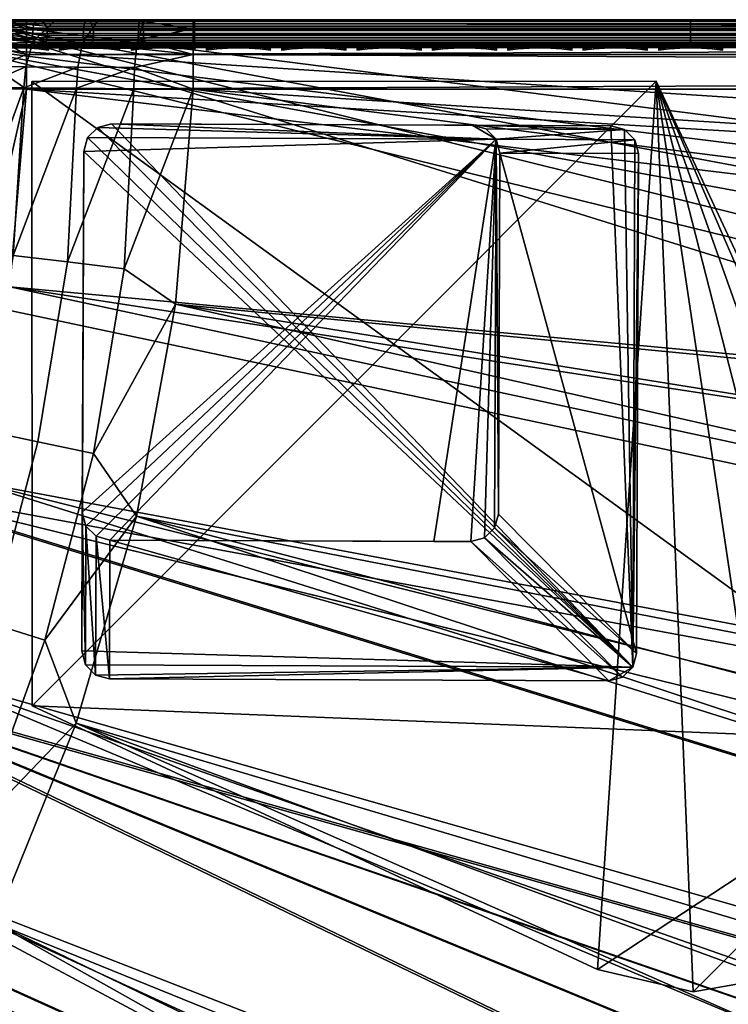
# Model space of a CAD drawing. Header units: inches. Extents: x -6.6 to 28, y -34.7 to 0.
# Tile 70 of 118: x 0.5 to 3, y -3.5 to 0. Entities that reach past the tile are written whole.
import ezdxf

# ---------------------------------------------------------------- set-up
doc = ezdxf.new("R2010")
doc.units = ezdxf.units.IN
doc.header["$LTSCALE"] = 0.03937
doc.header["$MEASUREMENT"] = 0
for name, color, linetype in [('A-FURN-3-ST', 151, 'Continuous'), ('A-FURN-3-ST-LGHW', 32, 'Continuous'), ('A-FURN-3-ST-SEAM', 250, 'Continuous'), ('A-FURN-3-STITCH', 15, 'Continuous')]:
    doc.layers.add(name, color=color, linetype=linetype)
doc.layers.add('A-FURN-3-ST-LG', color=7, linetype='Continuous', true_color=0x989898)
doc.layers.add('A-FURN-3-ST-LM', color=7, linetype='Continuous', true_color=0xffbd7a)

msp = doc.modelspace()

# ---------------------------------------------------------------- meshes
at = {"layer": 'A-FURN-3-ST'}
mesh = msp.add_polyface(dxfattribs=at)
corners = [(25.4519, -12.8555, 17.3055), (25.7576, -12.0646, 17.3055), (25.6619, -12.029, 17.5024), (25.3571, -12.8175, 17.5024), (25.528, -11.9791, 17.6781), (25.2245, -12.7644, 17.6781), (25.3632, -11.9178, 17.8209), (25.0613, -12.699, 17.8209), (25.1786, -11.849, 17.9228), (24.8785, -12.6257, 17.9228), (24.9868, -11.7776, 17.9817), (24.6885, -12.5496, 17.9817), (24.9001, -11.4336, 18), (25.2647, -11.0027, 17.9817), (25.4185, -9.8873, 18), (25.5222, -10.2256, 17.9817), (25.7595, -9.4471, 17.9817), (25.7173, -10.2876, 17.9228), (25.9559, -9.5044, 17.9228), (25.9457, -11.2375, 17.5024), (25.8106, -11.1909, 17.6781), (25.6444, -11.1336, 17.8209), (25.4582, -11.0694, 17.9228), (25.4785, -12.997, 16.9008), (26.0555, -11.4685, 16.9008), (25.8128, -12.0852, 17.1009), (25.8612, -8.3176, 18), (24.3071, -12.9529, 18), (25.9049, -10.3473, 17.8209), (25.4887, -12.8702, 5.2891), (25.4361, -12.8491, 5.1956), (25.7416, -12.0587, 5.1956), (25.7947, -12.0784, 5.2891), (25.3676, -12.8216, 5.1182), (25.6724, -12.0329, 5.1182), (25.2269, -12.7653, 5.0303), (25.5304, -11.98, 5.0303), (25.813, -11.1917, 5.0303), (25.9563, -11.2412, 5.1182), (25.0228, -12.8135, 5), (25.5916, -11.3069, 5), (26.0638, -11.4714, 5.5004), (25.4866, -13.0002, 5.5004), (25.8276, -12.0907, 5.3932), (22.8998, -17.1495, 5), (-0.4975, -3.6411, 5), (23.6754, -15.7381, 5), (-0.1646, -3.0096, 5), (24.3836, -14.2917, 5), (0.1037, -2.348, 5), (26.0888, -9.7751, 5), (0.3045, -1.663, 5), (26.5132, -8.2215, 5), (26.8639, -6.6497, 5), (0.4359, -0.9613, 5), (27.1401, -5.0631, 5), (27.3412, -3.4653, 5), (0.4965, -0.25, 5), (27.4668, -1.8597, 5), (27.5166, -0.25, 5), (27.5166, -0.125, 5.0335), (0.4965, -0.125, 5.0335), (27.5166, -0.0335, 5.125), (0.4965, -0.0335, 5.125), (27.5166, 0, 5.25), (26.9078, 0, 17.75), (1.0969, 0, 17.75), (26.9078, -0.0335, 17.875), (1.0969, -0.0335, 17.875), (26.9078, -0.125, 17.9665), (1.0969, -0.125, 17.9665), (26.9078, -0.25, 18), (1.0969, -0.25, 18), (0.4965, 0, 5.25), (27.7666, 0, 5.5002), (0.2464, 0, 5.5), (27.7578, 0, 16.9007), (0.2464, 0, 16.9), (0.0221, -3.9411, 18), (22.0958, -17.3131, 18), (22.9033, -15.8961, 18), (0.3836, -3.2537, 18), (23.641, -14.4416, 18), (0.6744, -2.5335, 18), (0.8916, -1.7878, 18), (26.227, -6.7283, 18), (1.0329, -1.024, 18), (26.5152, -5.1231, 18), (26.725, -3.5057, 18), (26.856, -1.8801, 18)]
mesh.append_faces([[corners[k] for k in face] for face in [(0, 1, 2, 3), (3, 2, 4, 5), (5, 4, 6, 7), (7, 6, 8, 9), (9, 8, 10, 11), (11, 10, 12), (12, 10, 13), (12, 13, 14), (14, 13, 15), (14, 15, 16), (16, 15, 17, 18), (2, 19, 20, 4), (4, 20, 21, 6), (6, 21, 22, 8), (8, 22, 13, 10), (23, 24, 25), (16, 26, 14), (12, 27, 11), (22, 21, 28, 17), (17, 15, 13, 22), (29, 30, 31, 32), (30, 33, 34, 31), (33, 35, 36, 34), (34, 36, 37, 38), (39, 40, 36), (36, 40, 37), (41, 42, 43), (44, 45, 46), (46, 47, 48), (48, 47, 39), (39, 49, 40), (40, 49, 50), (50, 51, 52), (52, 51, 53), (53, 54, 55), (55, 54, 56), (56, 57, 58), (58, 57, 59), (59, 57, 60), (60, 61, 62), (62, 63, 64), (65, 66, 67), (67, 68, 69), (69, 68, 70), (69, 70, 71), (71, 70, 72), (73, 74, 64), (75, 76, 74), (77, 65, 76), (78, 79, 80), (81, 80, 82), (81, 82, 27), (83, 27, 12), (83, 12, 14), (84, 14, 26), (84, 26, 85), (86, 85, 87), (86, 87, 88), (72, 88, 89), (72, 89, 71)]])
mesh = msp.add_polyface(dxfattribs=at)
corners = [(27.5166, -0.0335, 5.125), (0.4965, -0.125, 5.0335), (0.4965, -0.0335, 5.125), (27.5166, 0, 5.25), (0.4965, 0, 5.25), (0.4008, 0, 5.269), (0.4239, -0.0062, 5.2034), (0.3953, -0.0725, 5.0862), (0.389, -0.1031, 5.0607), (0.3807, -0.1718, 5.0265), (0.3197, 0, 5.3232), (0.2469, -0.006, 5.3254), (0.2655, 0, 5.4043), (0.3556, -0.0061, 5.2295), (0.2955, -0.0061, 5.2709), (0.3001, -0.0718, 5.1228), (0.288, -0.1021, 5.0995), (0.1992, -0.1012, 5.161), (0.2164, -0.0711, 5.1807), (0.2234, -0.1005, 17.4836), (0.1937, -0.1677, 17.5035), (0.3285, -0.1686, 17.6683), (0.3537, -0.1011, 17.6432), (0.4931, -0.1697, 17.8036), (0.5128, -0.1017, 17.7741), (0.8916, -0.1033, 17.9322), (0.8847, -0.1721, 17.9667), (1.0969, -0.125, 17.9665), (0.8967, -0.0727, 17.9065), (1.0969, -0.0335, 17.875), (0.9202, -0.0062, 17.788), (1.0969, 0, 17.75), (0.931, 0, 17.7337), (0.7504, -0.0062, 17.7362), (0.7715, 0, 17.6853), (0.5941, -0.0061, 17.6524), (0.6245, 0, 17.6067), (0.4569, -0.0061, 17.5398), (0.4956, 0, 17.5011), (0.3445, -0.006, 17.4026), (0.3899, 0, 17.3723), (0.2609, -0.006, 17.2462), (0.3112, 0, 17.2253), (0.2095, -0.006, 17.0765), (0.2627, 0, 17.0659), (0.2451, -0.0706, 17.4691), (0.3722, -0.071, 17.6246), (0.5273, -0.0715, 17.7523), (0.6943, -0.1025, 17.8718), (0.7044, -0.0721, 17.8476), (0.1506, -0.0703, 17.2919), (26.9078, -0.0335, 17.875), (0.2464, 0, 5.5), (0.2464, 0, 16.9), (27.7578, 0, 16.9007), (27.7666, 0, 5.5002), (26.9078, 0, 17.75)]
mesh.append_faces([[corners[k] for k in face] for face in [(0, 1, 2), (3, 2, 4), (5, 4, 6), (6, 4, 2), (6, 2, 7), (7, 2, 1), (7, 1, 8), (8, 1, 9), (10, 11, 12), (5, 13, 10), (10, 13, 14), (10, 14, 11), (13, 5, 6), (13, 6, 7, 15), (15, 7, 8, 16), (15, 16, 17, 18), (18, 14, 13, 15), (19, 20, 21, 22), (22, 21, 23, 24), (25, 26, 27), (25, 27, 28), (28, 27, 29), (28, 29, 30), (30, 29, 31), (30, 31, 32), (30, 32, 33), (33, 32, 34), (33, 34, 35), (35, 34, 36), (35, 36, 37), (37, 36, 38), (37, 38, 39), (39, 38, 40), (39, 40, 41), (41, 40, 42), (41, 42, 43), (43, 42, 44), (45, 19, 22, 46), (46, 22, 24, 47), (47, 24, 48, 49), (49, 48, 25, 28), (41, 50, 45, 39), (39, 45, 46, 37), (37, 46, 47, 35), (35, 47, 49, 33), (33, 49, 28, 30), (51, 31, 29), (5, 10, 4), (4, 10, 12), (4, 12, 52), (53, 54, 52), (52, 55, 4), (44, 31, 53), (53, 31, 56), (44, 42, 31), (31, 42, 40), (31, 40, 38), (38, 36, 31), (31, 36, 34), (31, 34, 32)]])
mesh = msp.add_polyface(dxfattribs=at)
corners = [(16.9377, -24.7138, 5), (-1.8485, -5.2936, 5), (-1.3437, -4.7888, 5), (20.1867, -21.1428, 5), (-0.8919, -4.2361, 5), (22.0586, -18.5228, 5), (-0.4975, -3.6411, 5), (23.6754, -15.7381, 5), (-0.1646, -3.0096, 5), (25.0228, -12.8135, 5), (0.1037, -2.348, 5), (26.0888, -9.7751, 5), (0.3045, -1.663, 5), (26.8639, -6.6497, 5), (0.4359, -0.9613, 5), (27.3412, -3.4653, 5), (0.4965, -0.25, 5), (27.5166, -0.125, 5.0335), (0.4965, -0.125, 5.0335), (0.389, -0.1031, 5.0607), (0.3807, -0.1718, 5.0265), (0.2717, -0.1702, 5.0681), (0.288, -0.1021, 5.0995), (0.3053, -0.2466, 5.0381), (0.5128, -0.1017, 17.7741), (0.4931, -0.1697, 17.8036), (0.6808, -0.1709, 17.9044), (0.6943, -0.1025, 17.8718), (0.8847, -0.1721, 17.9667), (0.8916, -0.1033, 17.9322), (1.0969, -0.125, 17.9665), (1.0969, -0.25, 18), (0.8823, -0.2484, 17.9789), (0.6759, -0.2468, 17.9162), (0.4858, -0.2452, 17.8146), (0.3189, -0.2438, 17.6779), (0.3285, -0.1686, 17.6683), (0.1822, -0.2426, 17.5112), (0.3202, -2.9009, 17.9816), (0.3836, -3.2537, 18), (0.6744, -2.5335, 18), (0.5622, -2.2337, 17.9816), (0.8916, -1.7878, 18), (0.737, -1.5626, 17.9816), (1.0329, -1.024, 18), (0.8473, -0.8965, 17.9816), (0.644, -0.8722, 17.9228), (0.4483, -0.8487, 17.8207), (0.2737, -0.8278, 17.6778), (0.1313, -2.8221, 17.9228), (0.3666, -2.1731, 17.9228), (0.5367, -1.5202, 17.9228), (0.1785, -2.1147, 17.8207), (0.344, -1.4793, 17.8207), (0.1719, -1.4429, 17.6778), (0.2655, -0.844, 5.0351), (0.1766, -0.8332, 5.0815), (0.3578, -0.8553, 5.0083), (0.2537, -1.4758, 5.0083), (0.1627, -1.4563, 5.0351), (-1.4471, -5.7395, 18), (17.0833, -23.7206, 18), (-0.8979, -5.1903, 18), (19.2743, -21.3055, 18), (-0.4065, -4.5888, 18), (21.2204, -18.6891, 18), (0.0221, -3.9411, 18), (22.9033, -15.8961, 18), (24.3071, -12.9529, 18), (25.4185, -9.8873, 18), (26.227, -6.7283, 18), (26.725, -3.5057, 18)]
mesh.append_faces([[corners[k] for k in face] for face in [(0, 1, 2), (3, 2, 4), (5, 4, 6), (7, 6, 8), (9, 8, 10), (11, 10, 12), (13, 12, 14), (15, 14, 16), (17, 16, 18), (19, 20, 21, 22), (18, 16, 20), (20, 16, 23), (20, 23, 21), (24, 25, 26, 27), (27, 26, 28, 29), (30, 28, 31), (31, 28, 32), (32, 28, 33), (33, 28, 26), (33, 26, 34), (34, 26, 25), (34, 25, 35), (35, 25, 36), (35, 36, 37), (38, 39, 40), (38, 40, 41), (41, 40, 42), (41, 42, 43), (43, 42, 44), (43, 44, 45), (45, 44, 31), (45, 31, 32), (45, 32, 46), (46, 32, 33), (46, 33, 47), (47, 33, 34), (47, 34, 48), (48, 34, 35), (48, 35, 37), (49, 38, 41, 50), (50, 41, 43, 51), (51, 43, 45, 46), (52, 50, 51, 53), (53, 51, 46, 47), (54, 53, 47, 48), (55, 56, 23), (55, 23, 57), (57, 23, 16), (57, 16, 14), (57, 14, 58), (58, 14, 12), (58, 59, 55, 57), (60, 61, 62), (62, 63, 64), (64, 65, 66), (66, 67, 39), (39, 68, 40), (40, 69, 42), (42, 70, 44), (44, 71, 31)]])
at = {"layer": 'A-FURN-3-ST-LG'}
mesh = msp.add_polyface(dxfattribs=at)
corners = [(2.68, -2.3314, 4.7968), (2.7006, -0.4823, 4.7968), (2.6935, -2.2816, 4.7968), (2.6874, -0.4323, 4.7968), (2.6508, -0.3955, 4.7968), (2.6006, -0.382, 4.7968), (0.8024, -0.3748, 4.7968), (0.7524, -0.388, 4.7968), (0.7156, -0.4244, 4.7968), (0.7021, -0.4743, 4.7968), (0.6949, -2.2726, 4.7968), (0.708, -2.3229, 4.7968), (0.7445, -2.3598, 4.7968), (0.7944, -2.3734, 4.7968), (2.5938, -2.3806, 4.7968), (2.6436, -2.3675, 4.7968), (0.7156, -0.4244, 0.0005), (0.7021, -0.4743, 0.0005), (0.7524, -0.388, 0.0005), (0.8024, -0.3748, 0.0005), (0.6969, -1.7729, 0.0005), (0.71, -1.8232, 0.0005), (0.7465, -1.8602, 0.0005), (0.7964, -1.8738, 0.0005), (2.201, -0.4803, 0.0005), (2.1877, -0.4303, 0.0005), (2.1511, -0.3935, 0.0005), (2.1009, -0.38, 0.0005), (2.1958, -1.78, 0.0005), (2.1823, -1.8297, 0.0005), (2.1459, -1.8658, 0.0005), (2.0961, -1.879, 0.0005), (1.9636, -1.8784, 0.0005)]
mesh.append_faces([[corners[k] for k in face] for face in [(17, 9, 16), (9, 8, 16), (19, 18, 6), (18, 7, 6), (9, 17, 10), (17, 20, 10), (10, 20, 11), (20, 21, 11), (11, 21, 12), (21, 22, 12), (12, 22, 13), (22, 23, 13), (1, 24, 3), (24, 25, 3), (3, 25, 4), (25, 26, 4), (5, 4, 27), (4, 26, 27), (27, 19, 5), (19, 6, 5), (28, 24, 2), (24, 1, 2), (28, 2, 29), (2, 0, 29), (29, 0, 30), (0, 15, 30), (30, 15, 31), (15, 14, 31), (31, 14, 23), (14, 13, 23)]])
mesh.append_faces([[corners[k] for k in face] for face in [(31, 32, 25)]], dxfattribs={"vtx0": -1, "vtx1": -1})
mesh.append_faces([[corners[k] for k in face] for face in [(32, 31, 23), (32, 23, 25)]], dxfattribs={"vtx0": -1, "vtx2": -1})
mesh.append_faces([[corners[k] for k in face] for face in [(2, 1, 0), (16, 8, 18), (24, 28, 25), (23, 22, 25)]], dxfattribs={"vtx1": -1})
mesh.append_faces([[corners[k] for k in face] for face in [(1, 3, 0), (3, 4, 0), (4, 5, 0), (5, 6, 0), (6, 7, 0), (7, 8, 0), (8, 9, 0), (9, 10, 0), (10, 11, 0), (11, 12, 0), (12, 13, 0), (13, 14, 0), (28, 29, 25), (29, 30, 25), (22, 21, 25), (21, 20, 25), (20, 17, 25), (17, 16, 25), (16, 18, 25), (18, 19, 25), (19, 27, 25)]], dxfattribs={"vtx1": -1, "vtx2": -1})
mesh.append_faces([[corners[k] for k in face] for face in [(14, 15, 0), (8, 7, 18), (30, 31, 25), (27, 26, 25)]], dxfattribs={"vtx2": -1})
at = {"layer": 'A-FURN-3-ST-LGHW'}
mesh = msp.add_polyface(dxfattribs=at)
corners = [(2.7639, -0.2215, 5.0005), (3.796, -2.6008, 5.0005), (3.7143, -2.2568, 5.0005), (3.7348, -2.9491, 5.0005), (3.5406, -3.2447, 5.0005), (3.2453, -3.4391, 5.0005), (2.897, -3.5007, 5.0005), (2.5528, -3.4194, 5.0005), (0.5166, -2.4711, 5.0005), (0.5154, -0.2226, 5.0005), (3.7143, -2.2568, 4.7507), (3.796, -2.6008, 4.7507), (3.7348, -2.9491, 4.7507), (3.5406, -3.2447, 4.7507), (3.2453, -3.4391, 4.7507), (2.897, -3.5007, 4.7507), (2.5528, -3.4194, 4.7507), (2.7639, -0.2215, 4.7507), (0.5154, -0.2226, 4.7507), (0.5166, -2.4711, 4.7507)]
mesh.append_faces([[corners[k] for k in face] for face in [(1, 10, 2), (1, 11, 10), (3, 11, 1), (3, 12, 11), (4, 12, 3), (4, 13, 12), (5, 13, 4), (5, 14, 13), (6, 14, 5), (6, 15, 14), (16, 6, 7), (16, 15, 6), (19, 7, 8), (19, 16, 7), (0, 10, 17), (0, 2, 10)]])
mesh.append_faces([[corners[k] for k in face] for face in [(0, 1, 2), (11, 17, 10), (18, 8, 9), (17, 9, 0)]], dxfattribs={"vtx0": -1})
mesh.append_faces([[corners[k] for k in face] for face in [(0, 3, 1), (0, 4, 3), (0, 5, 4), (0, 6, 5), (0, 7, 6), (0, 8, 7), (11, 18, 17), (11, 19, 18), (11, 16, 19), (11, 15, 16), (11, 14, 15), (11, 13, 14)]], dxfattribs={"vtx0": -1, "vtx2": -1})
mesh.append_faces([[corners[k] for k in face] for face in [(0, 9, 8), (11, 12, 13), (18, 19, 8), (17, 18, 9)]], dxfattribs={"vtx2": -1})
at = {"layer": 'A-FURN-3-ST-LM'}
mesh = msp.add_polyface(dxfattribs=at)
corners = [(0.2464, -0.1, 18.5), (0.2464, -0.05, 18.4866), (0.173, -0.1192, 18.5), (0.1485, -0.0756, 18.4866), (0.2464, -0.0134, 18.45), (0.2464, 0, 18.4), (0.1306, -0.0437, 18.45), (27.7625, -0.1, 18.5), (27.7625, -0.05, 18.4866), (27.7625, -0.0134, 18.45), (-2.4088, -5.2463, 18.5), (16.0058, -26.0967, 18.5), (-1.8727, -4.7646, 18.5), (19.4594, -22.6431, 18.5), (-1.391, -4.2285, 18.5), (21.4759, -20.0847, 18.5), (-0.9694, -3.6439, 18.5), (23.2425, -17.3478, 18.5), (-0.6126, -3.0177, 18.5), (24.0271, -15.9199, 18.5), (24.7435, -14.4566, 18.5), (-0.3247, -2.3569, 18.5), (25.3901, -12.9612, 18.5), (25.9656, -11.4369, 18.5), (26.4685, -9.8873, 18.5), (-0.1091, -1.6692, 18.5), (26.8978, -8.3156, 18.5), (27.2525, -6.7254, 18.5), (0.0318, -0.9624, 18.5), (27.7625, 0, 18.4), (0.2464, 0, 18), (27.3509, -6.745, 18), (26.9951, -8.3397, 18), (-0.206, -1.6444, 18), (26.5646, -9.916, 18), (-0.4184, -2.322, 18), (26.0602, -11.4701, 18), (25.4831, -12.9988, 18), (24.8346, -14.4986, 18), (-0.702, -2.9729, 18), (24.1161, -15.9661, 18), (23.3293, -17.3981, 18), (-1.0535, -3.5899, 18), (21.5575, -20.143, 18), (-1.4689, -4.1657, 18), (19.5352, -22.7089, 18), (-1.9434, -4.6939, 18), (0.124, -0.032, 18.4)]
mesh.append_faces([[corners[k] for k in face] for face in [(0, 1, 2), (2, 1, 3), (1, 4, 3), (4, 5, 6), (0, 7, 1), (1, 8, 4), (4, 9, 5), (10, 11, 12), (12, 13, 14), (14, 15, 16), (16, 17, 18), (18, 17, 19), (18, 19, 20), (18, 20, 21), (21, 20, 22), (21, 22, 23), (23, 24, 21), (21, 24, 25), (25, 24, 26), (25, 26, 27), (27, 0, 28), (27, 28, 25), (5, 29, 30), (30, 47, 5)]])
mesh.append_faces([[corners[k] for k in face] for face in [(33, 34, 35), (35, 38, 39), (39, 41, 42), (42, 43, 44), (44, 45, 46)]], dxfattribs={"vtx0": -1, "vtx1": -1})
mesh.append_faces([[corners[k] for k in face] for face in [(30, 32, 33)]], dxfattribs={"vtx0": -1, "vtx1": -1, "vtx2": -1})
mesh.append_faces([[corners[k] for k in face] for face in [(35, 34, 36), (35, 36, 37), (39, 38, 40), (39, 40, 41)]], dxfattribs={"vtx0": -1, "vtx2": -1})
mesh.append_faces([[corners[k] for k in face] for face in [(31, 32, 30), (32, 34, 33), (37, 38, 35)]], dxfattribs={"vtx1": -1, "vtx2": -1})
mesh = msp.add_polyface(dxfattribs=at)
corners = [(27.3506, -6.7449, 18.4001), (27.3374, -6.7423, 18.45), (26.9948, -8.3397, 18.4001), (26.9818, -8.3364, 18.45), (26.5643, -9.9159, 18.4001), (26.5514, -9.912, 18.45), (26.0599, -11.47, 18.4001), (26.0473, -11.4656, 18.45), (25.4828, -12.9987, 18.4001), (27.3015, -6.7352, 18.4866), (26.9463, -8.3276, 18.4866), (26.5164, -9.9016, 18.4866), (26.0127, -11.4535, 18.4866), (25.4365, -12.9799, 18.4866), (25.4704, -12.9937, 18.45), (27.5319, -5.1203, 18.5), (27.2525, -6.7254, 18.5), (26.8978, -8.3156, 18.5), (26.4685, -9.8873, 18.5), (25.9656, -11.4369, 18.5), (0.2464, -0.05, 18.4866), (27.7625, -0.1, 18.5), (27.7625, -0.05, 18.4866), (0.2464, -0.0134, 18.45), (27.7625, -0.0134, 18.45), (0.2464, 0, 18.4), (27.7625, 0, 18.4), (27.3509, -6.745, 18), (26.9951, -8.3397, 18), (26.5646, -9.916, 18), (26.0602, -11.4701, 18), (25.4831, -12.9988, 18), (0.2464, -0.1, 18.5), (27.7353, -3.5038, 18.5), (27.8622, -1.8796, 18.5), (0.2464, 0, 18), (27.7628, 0, 18), (27.8351, -3.514, 18), (27.6311, -5.1352, 18)]
mesh.append_faces([[corners[k] for k in face] for face in [(0, 1, 2), (2, 1, 3), (2, 3, 4), (4, 3, 5), (4, 5, 6), (6, 5, 7), (6, 7, 8), (1, 9, 10, 3), (3, 10, 11, 5), (5, 11, 12, 7), (7, 12, 13, 14), (9, 15, 16), (9, 16, 10), (10, 16, 17), (10, 17, 11), (11, 17, 18), (11, 18, 12), (12, 18, 19), (12, 19, 13), (20, 21, 22), (23, 22, 24), (25, 24, 26), (27, 0, 28), (28, 0, 2), (28, 2, 29), (29, 2, 4), (29, 4, 30), (30, 4, 6), (30, 6, 31), (15, 32, 16), (15, 33, 32), (32, 33, 34), (32, 34, 21), (35, 26, 36)]])
mesh.append_faces([[corners[k] for k in face] for face in [(36, 37, 35)]], dxfattribs={"vtx0": -1, "vtx1": -1})
mesh.append_faces([[corners[k] for k in face] for face in [(35, 37, 38), (35, 38, 27)]], dxfattribs={"vtx0": -1, "vtx2": -1})
at = {"layer": 'A-FURN-3-ST-SEAM'}
mesh = msp.add_polyface(dxfattribs=at)
corners = [(0.5646, -0.1, 17.7439), (0.7085, -0.0929, 17.8475), (0.5297, -0.0929, 17.7515), (0.5439, -0.1, 17.7303), (0.413, -0.0966, 17.6505), (0.4168, -0.1, 17.6303), (0.7033, -0.0812, 17.8599), (0.5222, -0.0812, 17.7627), (0.4052, -0.0859, 17.666), (0.3953, -0.0692, 17.6724), (0.5176, -0.0655, 17.7694), (0.3862, -0.0508, 17.6692), (0.5184, -0.0304, 17.7684), (0.377, -0.0274, 17.6531), (0.5237, -0.0155, 17.7603), (0.3726, -0.0102, 17.6287), (0.5318, -0.0051, 17.7483), (0.3726, -0.01, 17.6283), (0.3933, 0, 17.6076), (0.5414, -0.0003, 17.734), (0.5512, -0.0019, 17.7193), (0.7249, -0.0965, 17.8078), (0.5536, -0.0965, 17.7159), (0.4172, -0.0999, 17.6261), (0.4169, -0.1, 17.6295), (0.415, -0.09, 17.5859), (0.562, -0.0872, 17.7033), (0.4276, -0.0647, 17.5733), (0.5683, -0.0734, 17.694), (0.4273, -0.0338, 17.5737), (0.5715, -0.0567, 17.6892), (0.5709, -0.039, 17.69), (0.4142, -0.0091, 17.5868), (0.5668, -0.0228, 17.6961), (0.7007, -0.0304, 17.8662), (0.7044, -0.0155, 17.8573), (0.7002, -0.0655, 17.8674), (0.4039, -0.0571, 17.5472), (0.3955, -0.0376, 17.5403), (0.3868, -0.02, 17.5436), (0.4098, -0.1111, 17.6334), (0.4026, -0.1161, 17.618), (0.4129, -0.1061, 17.6303), (0.4056, -0.1113, 17.615), (0.416, -0.1015, 17.6272), (0.4086, -0.1069, 17.6121), (0.4133, -0.1005, 17.6074), (0.4016, -0.1017, 17.5941), (0.4032, -0.1092, 17.6628), (0.4036, -0.1219, 17.6395), (0.41, -0.0973, 17.6561), (0.4033, -0.0859, 17.6681), (0.3968, -0.108, 17.5988)]
mesh.append_faces([[corners[k] for k in face] for face in [(0, 1, 2), (0, 2, 3), (3, 2, 4), (3, 4, 5), (1, 6, 7, 2), (2, 7, 8), (8, 7, 9), (9, 7, 10), (9, 10, 11), (11, 10, 12), (11, 12, 13), (13, 12, 14), (13, 14, 15), (15, 14, 16), (15, 16, 17), (17, 16, 18), (18, 16, 19), (18, 19, 20), (21, 0, 22), (22, 0, 3), (22, 3, 23), (23, 3, 24), (23, 25, 22), (22, 25, 26), (25, 27, 26), (26, 27, 28), (27, 29, 28), (28, 29, 30), (30, 29, 31), (31, 29, 32), (31, 32, 33), (33, 32, 20), (32, 18, 20), (8, 4, 2), (5, 24, 3), (34, 35, 14, 12), (36, 34, 12, 10), (6, 36, 10, 7), (25, 37, 27), (27, 37, 29), (29, 37, 38), (29, 39, 32), (40, 41, 42), (42, 41, 43), (42, 43, 44), (44, 43, 45), (44, 45, 23), (23, 45, 46), (23, 46, 25), (25, 46, 47), (48, 49, 50), (50, 49, 40), (50, 40, 4), (4, 40, 42), (4, 42, 5), (5, 42, 44), (5, 44, 24), (24, 44, 23), (4, 8, 50), (50, 8, 51), (45, 52, 47, 46)]])
mesh = msp.add_polyface(dxfattribs=at)
corners = [(1.1009, -0.1, 17.9), (2.8885, -0.0929, 17.9255), (1.1009, -0.0929, 17.9255), (0.9158, -0.1, 17.8825), (0.9027, -0.0929, 17.906), (0.9077, -0.1, 17.881), (0.7337, -0.1, 17.8301), (0.7085, -0.0929, 17.8475), (0.7182, -0.1, 17.8239), (0.5646, -0.1, 17.7439), (2.8885, -0.0812, 17.939), (1.1009, -0.0812, 17.939), (0.9001, -0.0812, 17.9192), (0.7033, -0.0812, 17.8599), (0.5512, -0.0019, 17.7193), (0.5414, -0.0003, 17.734), (0.7165, -0.0003, 17.8281), (0.7233, -0.0019, 17.8117), (0.9068, -0.0003, 17.8854), (0.9102, -0.0019, 17.868), (1.1009, -0.0003, 17.9045), (1.1009, -0.0019, 17.8868), (2.8885, -0.0003, 17.9045), (2.8885, -0.0019, 17.8868), (2.8885, -0.1, 17.9), (1.1009, -0.0965, 17.8826), (0.911, -0.0965, 17.8639), (0.7249, -0.0965, 17.8078), (0.5536, -0.0965, 17.7159), (0.562, -0.0872, 17.7033), (0.7307, -0.0872, 17.7939), (0.914, -0.0872, 17.8491), (1.1009, -0.0872, 17.8675), (2.8885, -0.0872, 17.8675), (2.8885, -0.0965, 17.8826), (0.5683, -0.0734, 17.694), (0.735, -0.0734, 17.7835), (0.9161, -0.0734, 17.8381), (1.1009, -0.0734, 17.8563), (2.8885, -0.0734, 17.8563), (0.5715, -0.0567, 17.6892), (0.7372, -0.0567, 17.7781), (0.9173, -0.0567, 17.8324), (1.1009, -0.0567, 17.8505), (2.8885, -0.0567, 17.8505), (0.5668, -0.0228, 17.6961), (0.734, -0.0228, 17.7858), (0.9156, -0.0228, 17.8406), (1.1009, -0.0228, 17.8588), (2.8885, -0.0228, 17.8588), (2.8885, -0.0051, 17.9217), (1.1009, -0.0051, 17.9217), (0.9035, -0.0051, 17.9022), (0.7099, -0.0051, 17.8439), (0.5318, -0.0051, 17.7483), (2.8885, -0.0155, 17.9362), (1.1009, -0.0155, 17.9362), (0.9007, -0.0155, 17.9164), (0.7044, -0.0155, 17.8573), (0.5237, -0.0155, 17.7603), (2.8885, -0.0304, 17.9459), (1.1009, -0.0304, 17.9459), (0.8988, -0.0304, 17.9259), (0.7007, -0.0304, 17.8662), (2.8885, -0.039, 17.8515), (1.1009, -0.039, 17.8515), (0.9171, -0.039, 17.8334), (0.7368, -0.039, 17.7791), (0.5709, -0.039, 17.69), (1.1009, -0.0655, 17.9472), (0.8986, -0.0655, 17.9272), (0.7002, -0.0655, 17.8674)]
mesh.append_faces([[corners[k] for k in face] for face in [(0, 1, 2), (0, 2, 3), (3, 2, 4), (3, 4, 5), (5, 4, 6), (6, 4, 7), (6, 7, 8), (8, 7, 9), (1, 10, 11, 2), (2, 11, 12, 4), (4, 12, 13, 7), (14, 15, 16, 17), (17, 16, 18, 19), (19, 18, 20, 21), (21, 20, 22, 23), (24, 0, 25), (25, 0, 3), (25, 3, 26), (26, 3, 5), (26, 5, 6), (26, 6, 27), (27, 6, 8), (27, 8, 9), (28, 29, 30, 27), (27, 30, 31, 26), (26, 31, 32, 25), (25, 32, 33, 34), (29, 35, 36, 30), (30, 36, 37, 31), (31, 37, 38, 32), (32, 38, 39, 33), (35, 40, 41, 36), (36, 41, 42, 37), (37, 42, 43, 38), (38, 43, 44, 39), (45, 14, 17, 46), (46, 17, 19, 47), (47, 19, 21, 48), (48, 21, 23, 49), (50, 22, 20, 51), (51, 20, 18, 52), (52, 18, 16, 53), (53, 16, 15, 54), (55, 50, 51, 56), (56, 51, 52, 57), (57, 52, 53, 58), (58, 53, 54, 59), (60, 55, 56, 61), (61, 56, 57, 62), (62, 57, 58, 63), (64, 44, 43, 65), (65, 43, 42, 66), (66, 42, 41, 67), (67, 41, 40, 68), (49, 64, 65, 48), (48, 65, 66, 47), (47, 66, 67, 46), (46, 67, 68, 45), (69, 61, 62, 70), (70, 62, 63, 71), (11, 69, 70, 12), (12, 70, 71, 13)]])
mesh = msp.add_polyface(dxfattribs=at)
corners = [(5.5698, -0.1, 17.9), (6.4645, -0.0929, 17.9255), (5.5698, -0.0929, 17.9255), (4.6761, -0.1, 17.9), (4.6761, -0.0929, 17.9255), (3.7823, -0.1, 17.9), (3.7823, -0.0929, 17.9255), (2.8885, -0.1, 17.9), (2.8885, -0.0929, 17.9255), (1.1009, -0.1, 17.9), (6.4645, -0.0812, 17.939), (5.5698, -0.0812, 17.939), (4.6761, -0.0812, 17.939), (3.7823, -0.0812, 17.939), (2.8885, -0.0812, 17.939), (2.8885, -0.0019, 17.8868), (2.8885, -0.0003, 17.9045), (3.7823, -0.0003, 17.9045), (3.7823, -0.0019, 17.8868), (4.6761, -0.0003, 17.9045), (4.6761, -0.0019, 17.8868), (5.5698, -0.0003, 17.9045), (5.5698, -0.0019, 17.8868), (6.4645, -0.0003, 17.9045), (6.4645, -0.0019, 17.8868), (5.5698, -0.0965, 17.8826), (6.4645, -0.1, 17.9), (2.8885, -0.0965, 17.8826), (2.8885, -0.0872, 17.8675), (3.7823, -0.0872, 17.8675), (3.7823, -0.0965, 17.8826), (4.6761, -0.0872, 17.8675), (4.6761, -0.0965, 17.8826), (5.5698, -0.0872, 17.8675), (6.4645, -0.0872, 17.8675), (6.4645, -0.0965, 17.8826), (2.8885, -0.0734, 17.8563), (3.7823, -0.0734, 17.8563), (4.6761, -0.0734, 17.8563), (5.5698, -0.0734, 17.8563), (6.4645, -0.0734, 17.8563), (2.8885, -0.0567, 17.8505), (3.7823, -0.0567, 17.8505), (4.6761, -0.0567, 17.8505), (5.5698, -0.0567, 17.8505), (2.8885, -0.0228, 17.8588), (3.7823, -0.0228, 17.8588), (4.6761, -0.0228, 17.8588), (5.5698, -0.0228, 17.8588), (1.1009, -0.0965, 17.8826), (5.5698, -0.0051, 17.9217), (4.6761, -0.0051, 17.9217), (3.7823, -0.0051, 17.9217), (2.8885, -0.0051, 17.9217), (5.5698, -0.0155, 17.9362), (4.6761, -0.0155, 17.9362), (3.7823, -0.0155, 17.9362), (2.8885, -0.0155, 17.9362), (5.5698, -0.0304, 17.9459), (4.6761, -0.0304, 17.9459), (3.7823, -0.0304, 17.9459), (2.8885, -0.0304, 17.9459), (5.5698, -0.039, 17.8515), (4.6761, -0.039, 17.8515), (3.7823, -0.039, 17.8515), (2.8885, -0.039, 17.8515), (5.5698, -0.0655, 17.9472), (4.6761, -0.0655, 17.9472), (3.7823, -0.0655, 17.9472), (2.8885, -0.0655, 17.9472), (1.1009, -0.0304, 17.9459), (1.1009, -0.0655, 17.9472), (1.1009, -0.0812, 17.939)]
mesh.append_faces([[corners[k] for k in face] for face in [(0, 1, 2), (0, 2, 3), (3, 2, 4), (3, 4, 5), (5, 4, 6), (5, 6, 7), (7, 6, 8), (7, 8, 9), (0, 25, 26), (25, 0, 32), (32, 0, 3), (32, 3, 30), (30, 3, 5), (30, 5, 27), (27, 5, 7), (27, 7, 49), (69, 61, 70, 71), (14, 69, 71, 72)]])
mesh.append_faces([[corners[k] for k in face] for face in [(6, 13, 14, 8), (52, 17, 16, 53), (56, 52, 53, 57), (60, 56, 57, 61), (64, 42, 41, 65), (46, 64, 65, 45), (68, 60, 61, 69), (13, 68, 69, 14)]], dxfattribs={"vtx0": -1})
mesh.append_faces([[corners[k] for k in face] for face in [(1, 10, 11, 2), (2, 11, 12, 4), (4, 12, 13, 6), (18, 17, 19, 20), (20, 19, 21, 22), (22, 21, 23, 24), (30, 29, 31, 32), (32, 31, 33, 25), (25, 33, 34, 35), (29, 37, 38, 31), (31, 38, 39, 33), (33, 39, 40, 34), (37, 42, 43, 38), (38, 43, 44, 39), (46, 18, 20, 47), (47, 20, 22, 48), (50, 21, 19, 51), (51, 19, 17, 52), (54, 50, 51, 55), (55, 51, 52, 56), (58, 54, 55, 59), (59, 55, 56, 60), (63, 43, 42, 64), (47, 63, 64, 46), (67, 59, 60, 68), (12, 67, 68, 13)]], dxfattribs={"vtx0": -1, "vtx2": -1})
mesh.append_faces([[corners[k] for k in face] for face in [(15, 16, 17, 18), (27, 28, 29, 30), (28, 36, 37, 29), (36, 41, 42, 37), (45, 15, 18, 46), (62, 44, 43, 63), (48, 62, 63, 47), (66, 58, 59, 67), (11, 66, 67, 12)]], dxfattribs={"vtx2": -1})
at = {"layer": 'A-FURN-3-STITCH'}
mesh = msp.add_polymesh((7, 4), dxfattribs=at)
for k, corner in enumerate([(0.3905, -0.1007, 17.6751), (0.3897, -0.1028, 17.6763), (0.388, -0.1071, 17.6786), (0.3871, -0.1093, 17.6798), (0.4178, -0.0964, 17.7028), (0.4148, -0.096, 17.707), (0.4131, -0.1003, 17.7093), (0.4144, -0.105, 17.7075), (0.447, -0.0938, 17.7287), (0.444, -0.0934, 17.7329), (0.4423, -0.0977, 17.7352), (0.4436, -0.1024, 17.7334), (0.4779, -0.0929, 17.7527), (0.4748, -0.0926, 17.7569), (0.4731, -0.0969, 17.7592), (0.4745, -0.1016, 17.7574), (0.5102, -0.0938, 17.7746), (0.5072, -0.0934, 17.7788), (0.5055, -0.0977, 17.7812), (0.5068, -0.1024, 17.7793), (0.5439, -0.0964, 17.7943), (0.5408, -0.096, 17.7985), (0.5391, -0.1003, 17.8009), (0.5405, -0.105, 17.7991), (0.5786, -0.1007, 17.8118), (0.5778, -0.1028, 17.813), (0.576, -0.1071, 17.8154), (0.5752, -0.1093, 17.8165)]):
    mesh.set_mesh_vertex(divmod(k, 4), corner)
mesh = msp.add_polymesh((7, 4), dxfattribs=at)
for k, corner in enumerate([(0.6154, -0.1007, 17.8326), (0.6148, -0.1028, 17.8339), (0.6138, -0.1071, 17.8366), (0.6133, -0.1093, 17.838), (0.6489, -0.0964, 17.8522), (0.647, -0.096, 17.8571), (0.646, -0.1003, 17.8598), (0.6468, -0.105, 17.8577), (0.6838, -0.0938, 17.8697), (0.6819, -0.0934, 17.8745), (0.6809, -0.0977, 17.8772), (0.6817, -0.1024, 17.8751), (0.7198, -0.0929, 17.8849), (0.7179, -0.0926, 17.8897), (0.7169, -0.0969, 17.8924), (0.7177, -0.1016, 17.8903), (0.7567, -0.0938, 17.8977), (0.7549, -0.0934, 17.9025), (0.7538, -0.0977, 17.9052), (0.7546, -0.1024, 17.9031), (0.7944, -0.0964, 17.908), (0.7925, -0.096, 17.9129), (0.7914, -0.1003, 17.9156), (0.7923, -0.105, 17.9135), (0.8324, -0.1007, 17.9159), (0.8319, -0.1028, 17.9173), (0.8308, -0.1071, 17.92), (0.8303, -0.1093, 17.9213)]):
    mesh.set_mesh_vertex(divmod(k, 4), corner)
mesh = msp.add_polymesh((7, 4), dxfattribs=at)
for k, corner in enumerate([(0.8733, -0.1007, 17.9265), (0.8731, -0.1028, 17.9279), (0.8728, -0.1071, 17.9308), (0.8727, -0.1093, 17.9323), (0.9107, -0.0964, 17.9368), (0.9102, -0.096, 17.9419), (0.9099, -0.1003, 17.9448), (0.9101, -0.105, 17.9426), (0.949, -0.0938, 17.9446), (0.9484, -0.0934, 17.9498), (0.9481, -0.0977, 17.9527), (0.9484, -0.1024, 17.9504), (0.9877, -0.0929, 17.9499), (0.9871, -0.0926, 17.9551), (0.9868, -0.0969, 17.958), (0.9871, -0.1016, 17.9557), (1.0267, -0.0938, 17.9528), (1.0261, -0.0934, 17.9579), (1.0258, -0.0977, 17.9608), (1.0261, -0.1024, 17.9586), (1.0657, -0.0964, 17.953), (1.0652, -0.096, 17.9582), (1.0649, -0.1003, 17.9611), (1.0651, -0.105, 17.9588), (1.1045, -0.1007, 17.9508), (1.1043, -0.1028, 17.9523), (1.104, -0.1071, 17.9552), (1.1039, -0.1093, 17.9566)]):
    mesh.set_mesh_vertex(divmod(k, 4), corner)
mesh = msp.add_polymesh((7, 4), dxfattribs=at)
for k, corner in enumerate([(1.143, -0.1007, 17.9499), (1.143, -0.1028, 17.9514), (1.1431, -0.1071, 17.9543), (1.1431, -0.1093, 17.9558), (1.1814, -0.0964, 17.9556), (1.1815, -0.096, 17.9608), (1.1816, -0.1003, 17.9637), (1.1815, -0.105, 17.9615), (1.2203, -0.0938, 17.9588), (1.2204, -0.0934, 17.964), (1.2205, -0.0977, 17.9669), (1.2204, -0.1024, 17.9646), (1.2594, -0.0929, 17.9594), (1.2595, -0.0926, 17.9646), (1.2596, -0.0969, 17.9675), (1.2595, -0.1016, 17.9652), (1.2985, -0.0938, 17.9575), (1.2986, -0.0934, 17.9627), (1.2986, -0.0977, 17.9656), (1.2986, -0.1024, 17.9633), (1.3372, -0.0964, 17.953), (1.3373, -0.096, 17.9582), (1.3374, -0.1003, 17.9611), (1.3373, -0.105, 17.9589), (1.3755, -0.1007, 17.9461), (1.3755, -0.1028, 17.9476), (1.3755, -0.1071, 17.9505), (1.3756, -0.1093, 17.9519)]):
    mesh.set_mesh_vertex(divmod(k, 4), corner)
mesh = msp.add_polymesh((7, 4), dxfattribs=at)
for k, corner in enumerate([(1.4145, -0.1007, 17.9499), (1.4145, -0.1028, 17.9514), (1.4146, -0.1071, 17.9543), (1.4146, -0.1093, 17.9558), (1.453, -0.0964, 17.9556), (1.4531, -0.096, 17.9608), (1.4531, -0.1003, 17.9637), (1.4531, -0.105, 17.9615), (1.4919, -0.0938, 17.9588), (1.4919, -0.0934, 17.964), (1.492, -0.0977, 17.9669), (1.492, -0.1024, 17.9646), (1.531, -0.0929, 17.9594), (1.531, -0.0926, 17.9646), (1.5311, -0.0969, 17.9675), (1.531, -0.1016, 17.9652), (1.57, -0.0938, 17.9575), (1.5701, -0.0934, 17.9627), (1.5701, -0.0977, 17.9656), (1.5701, -0.1024, 17.9633), (1.6088, -0.0964, 17.953), (1.6088, -0.096, 17.9582), (1.6089, -0.1003, 17.9611), (1.6089, -0.105, 17.9589), (1.647, -0.1007, 17.9461), (1.647, -0.1028, 17.9476), (1.6471, -0.1071, 17.9505), (1.6471, -0.1093, 17.9519)]):
    mesh.set_mesh_vertex(divmod(k, 4), corner)
mesh = msp.add_polymesh((7, 4), dxfattribs=at)
for k, corner in enumerate([(1.6861, -0.1007, 17.9499), (1.6861, -0.1028, 17.9514), (1.6861, -0.1071, 17.9543), (1.6862, -0.1093, 17.9558), (1.7245, -0.0964, 17.9556), (1.7246, -0.096, 17.9608), (1.7246, -0.1003, 17.9637), (1.7246, -0.105, 17.9615), (1.7634, -0.0938, 17.9588), (1.7635, -0.0934, 17.964), (1.7635, -0.0977, 17.9669), (1.7635, -0.1024, 17.9646), (1.8025, -0.0929, 17.9594), (1.8026, -0.0926, 17.9646), (1.8026, -0.0969, 17.9675), (1.8026, -0.1016, 17.9652), (1.8415, -0.0938, 17.9575), (1.8416, -0.0934, 17.9627), (1.8417, -0.0977, 17.9656), (1.8416, -0.1024, 17.9633), (1.8803, -0.0964, 17.953), (1.8804, -0.096, 17.9582), (1.8804, -0.1003, 17.9611), (1.8804, -0.105, 17.9589), (1.9185, -0.1007, 17.9461), (1.9186, -0.1028, 17.9476), (1.9186, -0.1071, 17.9505), (1.9186, -0.1093, 17.9519)]):
    mesh.set_mesh_vertex(divmod(k, 4), corner)
mesh = msp.add_polymesh((7, 4), dxfattribs=at)
for k, corner in enumerate([(1.9576, -0.1007, 17.9499), (1.9576, -0.1028, 17.9514), (1.9577, -0.1071, 17.9543), (1.9577, -0.1093, 17.9558), (1.996, -0.0964, 17.9556), (1.9961, -0.096, 17.9608), (1.9962, -0.1003, 17.9637), (1.9961, -0.105, 17.9615), (2.0349, -0.0938, 17.9588), (2.035, -0.0934, 17.964), (2.0351, -0.0977, 17.9669), (2.035, -0.1024, 17.9646), (2.074, -0.0929, 17.9594), (2.0741, -0.0926, 17.9646), (2.0741, -0.0969, 17.9675), (2.0741, -0.1016, 17.9652), (2.1131, -0.0938, 17.9575), (2.1131, -0.0934, 17.9627), (2.1132, -0.0977, 17.9656), (2.1132, -0.1024, 17.9633), (2.1518, -0.0964, 17.953), (2.1519, -0.096, 17.9582), (2.152, -0.1003, 17.9611), (2.1519, -0.105, 17.9589), (2.1901, -0.1007, 17.9461), (2.1901, -0.1028, 17.9476), (2.1901, -0.1071, 17.9505), (2.1902, -0.1093, 17.9519)]):
    mesh.set_mesh_vertex(divmod(k, 4), corner)
mesh = msp.add_polymesh((7, 4), dxfattribs=at)
for k, corner in enumerate([(2.2291, -0.1007, 17.9499), (2.2291, -0.1028, 17.9514), (2.2292, -0.1071, 17.9543), (2.2292, -0.1093, 17.9558), (2.2676, -0.0964, 17.9556), (2.2676, -0.096, 17.9608), (2.2677, -0.1003, 17.9637), (2.2677, -0.105, 17.9615), (2.3065, -0.0938, 17.9588), (2.3065, -0.0934, 17.964), (2.3066, -0.0977, 17.9669), (2.3065, -0.1024, 17.9646), (2.3455, -0.0929, 17.9594), (2.3456, -0.0926, 17.9646), (2.3457, -0.0969, 17.9675), (2.3456, -0.1016, 17.9652), (2.3846, -0.0938, 17.9575), (2.3847, -0.0934, 17.9627), (2.3847, -0.0977, 17.9656), (2.3847, -0.1024, 17.9633), (2.4233, -0.0964, 17.953), (2.4234, -0.096, 17.9582), (2.4235, -0.1003, 17.9611), (2.4234, -0.105, 17.9589), (2.4616, -0.1007, 17.9461), (2.4616, -0.1028, 17.9476), (2.4617, -0.1071, 17.9505), (2.4617, -0.1093, 17.9519)]):
    mesh.set_mesh_vertex(divmod(k, 4), corner)
mesh = msp.add_polymesh((7, 4), dxfattribs=at)
for k, corner in enumerate([(2.5006, -0.1007, 17.9499), (2.5007, -0.1028, 17.9514), (2.5007, -0.1071, 17.9543), (2.5007, -0.1093, 17.9558), (2.5391, -0.0964, 17.9556), (2.5392, -0.096, 17.9608), (2.5392, -0.1003, 17.9637), (2.5392, -0.105, 17.9615), (2.578, -0.0938, 17.9588), (2.5781, -0.0934, 17.964), (2.5781, -0.0977, 17.9669), (2.5781, -0.1024, 17.9646), (2.6171, -0.0929, 17.9594), (2.6172, -0.0926, 17.9646), (2.6172, -0.0969, 17.9675), (2.6172, -0.1016, 17.9652), (2.6561, -0.0938, 17.9575), (2.6562, -0.0934, 17.9627), (2.6562, -0.0977, 17.9656), (2.6562, -0.1024, 17.9633), (2.6949, -0.0964, 17.953), (2.695, -0.096, 17.9582), (2.695, -0.1003, 17.9611), (2.695, -0.105, 17.9589), (2.7331, -0.1007, 17.9461), (2.7331, -0.1028, 17.9476), (2.7332, -0.1071, 17.9505), (2.7332, -0.1093, 17.9519)]):
    mesh.set_mesh_vertex(divmod(k, 4), corner)
mesh = msp.add_polymesh((7, 4), dxfattribs=at)
for k, corner in enumerate([(2.7722, -0.1007, 17.9499), (2.7722, -0.1028, 17.9514), (2.7722, -0.1071, 17.9543), (2.7723, -0.1093, 17.9558), (2.8106, -0.0964, 17.9556), (2.8107, -0.096, 17.9608), (2.8108, -0.1003, 17.9637), (2.8107, -0.105, 17.9615), (2.8495, -0.0938, 17.9588), (2.8496, -0.0934, 17.964), (2.8496, -0.0977, 17.9669), (2.8496, -0.1024, 17.9646), (2.8886, -0.0929, 17.9594), (2.8887, -0.0926, 17.9646), (2.8887, -0.0969, 17.9675), (2.8887, -0.1016, 17.9652), (2.9276, -0.0938, 17.9575), (2.9277, -0.0934, 17.9627), (2.9278, -0.0977, 17.9656), (2.9277, -0.1024, 17.9633), (2.9664, -0.0964, 17.953), (2.9665, -0.096, 17.9582), (2.9665, -0.1003, 17.9611), (2.9665, -0.105, 17.9589), (3.0046, -0.1007, 17.9461), (3.0047, -0.1028, 17.9476), (3.0047, -0.1071, 17.9505), (3.0047, -0.1093, 17.9519)]):
    mesh.set_mesh_vertex(divmod(k, 4), corner)

doc.saveas('drawing.dxf')
